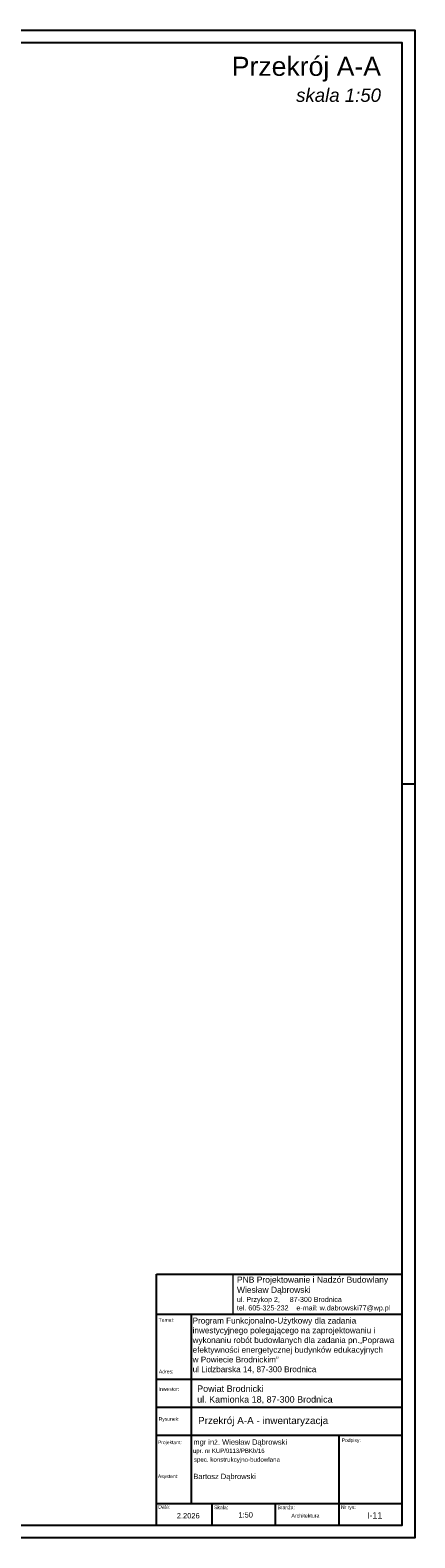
# Model space of a CAD drawing. Header units: millimetres. Extents: x 0 to 111311, y -48878 to -25280.
# Tile 11 of 161: x 68285 to 69043, y -44755 to -41785. Entities that reach past the tile are written whole.
import ezdxf

# ---------------------------------------------------------------- set-up
doc = ezdxf.new("R2010")
doc.units = ezdxf.units.MM
doc.layers.add('-TABELKA', color=2, linetype='Continuous')
doc.layers.add('e-cad_opisy', color=7, linetype='Continuous')
for name, color, linetype, lineweight in [('OPIS', 7, 'Continuous', 5), ('opisy', 235, 'Continuous', 0), ('wymiar', 1, 'Continuous', 9)]:
    doc.layers.add(name, color=color, linetype=linetype, lineweight=lineweight)
doc.styles.add('ARIAL', font='arial.ttf')
doc.styles.get("Standard").update_dxf_attribs({"font": 'arial.ttf'})
picture_1 = doc.add_image_def('image1.jpg', size_in_pixel=(163, 86))

# ---------------------------------------------------------------- blocks, each defined once
blk = doc.blocks.new('A1_poziom')
at = {"ltscale": 0.8}
for p, q in [((210, 589), (210, 594)), ((345.5, 589), (345.5, 594)), ((481, 589), (481, 594)), ((661, 589), (661, 594)), ((210, 0), (210, 5)), ((345.5, 0), (345.5, 5)), ((481, 0), (481, 5)), ((661, 0), (661, 5))]:
    blk.add_line(p, q, dxfattribs=at)
for points in [[(0, 0), (0, 297), (25, 297), (25, 594), (841, 594), (841, 0)], [(30, 5), (836, 5), (836, 589), (30, 589)]]:
    blk.add_lwpolyline(points, close=True)
blk.add_lwpolyline([(836, 297), (841, 297)])

msp = doc.modelspace()

# ---------------------------------------------------------------- linework, layer by layer
at = {"layer": '-TABELKA', "color": 7}
for p, q in [((68534.678, -44729.707), (68534.678, -44234.969)), ((68534.678, -44234.969), (69018.495, -44234.969)), ((68534.678, -44314.161), (69018.495, -44314.161)), ((68534.678, -44314.161), (69018.495, -44314.161)), ((68603.452, -44687.186), (68603.452, -44314.161)), ((68534.678, -44442.056), (69018.495, -44442.056)), ((68534.678, -44497.121), (69018.495, -44497.121)), ((68534.678, -44552.121), (69018.495, -44552.121)), ((68893.495, -44552.121), (68893.495, -44729.707)), ((68534.678, -44687.186), (69018.495, -44687.186)), ((68643.495, -44687.186), (68643.495, -44729.707)), ((68768.495, -44687.186), (68768.495, -44729.707)), ((68534.678, -44729.707), (69018.495, -44729.707))]:
    msp.add_line(p, q, dxfattribs=at)
at = {"layer": 'opisy', "color": 7}
msp.add_line((69018.495, -44234.969), (69018.495, -44729.707), dxfattribs=at)

# ---------------------------------------------------------------- block references
at = {"layer": 'e-cad_opisy', "ltscale": 4, "xscale": 5, "yscale": 5, "zscale": 5}
msp.add_blockref('A1_poziom', (64838.495, -44754.707), dxfattribs=at)

# ---------------------------------------------------------------- texts
at = {"layer": '-TABELKA', "color": 0, "style": 'ARIAL'}
msp.add_text('spec. konstrukcyjno-budowlana', height=8.70654, dxfattribs=at).set_placement((68608.012, -44604.876))
at = {"layer": '-TABELKA', "color": 7}
msp.add_text('Architektura', height=7.42035, dxfattribs=at).set_placement((68800.224, -44714.77))
at = {"layer": 'OPIS', "color": 0, "style": 'ARIAL'}
for s, height, p in [('upr. nr KUP/0113/PBKb/16', 8.45623, (68606.2, -44587.39)), ('mgr inż. Wiesław Dąbrowski', 10.57029, (68606.995, -44571.267)), ('Bartosz Dąbrowski', 10.57029, (68606.995, -44638.962))]:
    msp.add_text(s, height=height, dxfattribs=at).set_placement(p)
at = {"layer": 'OPIS', "insert": (68467.12, -41881.739), "char_height": 37.5, "width": 1019.30119, "attachment_point": 5}
msp.add_mtext('\\pxqr;Przekrój A-A\\P{\\fArial|b0|i1|c238|p34;\\H0.7x;skala 1:50}', dxfattribs=at)
at = {"layer": 'opisy', "color": 7}
for s, height, p in [('Temat:', 7.0469, (68538.777, -44329.011)), ('Adres:', 7.0469, (68539.227, -44430.651)), ('Inwestor:', 7.0469, (68538.777, -44465.146)), ('Rysunek:', 7.0469, (68538.777, -44524.023)), ('Projektant', 7.0469, (68537.165, -44570.135)), ('Podpisy:', 7.0469, (68899.304, -44565.938)), ('Data:', 7.0469, (68537.831, -44696.913)), ('Skala:', 7.0469, (68647.996, -44698.223)), ('Branża:', 7.0469, (68772.996, -44698.223)), ('Nr rys:', 7.0469, (68897.996, -44697.918)), ('2.2026', 10.5703, (68574.376, -44716.397))]:
    msp.add_text(s, height=height, dxfattribs=at).set_placement(p)
at = {"layer": 'opisy', "color": 7, "style": 'ARIAL'}
for s, height, p in [('Projektant:', 7.04686, (68537.165, -44570.135)), ('Asystent:', 7.0469, (68537.165, -44636.942))]:
    msp.add_text(s, height=height, dxfattribs=at).set_placement(p)
at = {"layer": 'opisy', "color": 7, "insert": (68692.882, -44240.068), "char_height": 12.68435, "width": 483.81715, "attachment_point": 1}
msp.add_mtext('{\\H0.946x;PNB Projektowanie i Nadzór Budowlany\\PWiesław Dąbrowski\\P\\H0.8334x;ul. Przykop 2,     87-300 Brodnica\\Ptel. 605-325-232    e-mail: w.dabrowski77@wp.pl}', dxfattribs=at)
at = {"layer": 'opisy', "color": 1, "attachment_point": 1}
for s, insert, char_height in [('{\\H0.958333x;\\C0;Program Funkcjonalno-Użytkowy dla zadania\\Pinwestycyjnego polegającego na zaprojektowaniu i\\Pwykonaniu robót budowlanych dla zadania pn.„Poprawa\\Pefektywności energetycznej budynków edukacyjnych\\Pw Powiecie Brodnickim” \\P\\A1;\\fArial|b0|i0|c0|p34;ul Lidzbarska 14, 87-300 Brodnica}', (68605.581, -44321.01), 12), ('{\\C0;Powiat Brodnicki\\Pul. Kamionka 18, 87-300 Brodnica}', (68614.503, -44454.479), 12.68435), ('{\\C0;Przekrój A-A - inwentaryzacja}', (68616.281, -44516.61), 14), ('{\\C0;1:50}', (68695.845, -44704.166), 10.5), ('{\\C0;I-11}', (68949.244, -44704.166), 12.5)]:
    msp.add_mtext(s, dxfattribs=dict(at, insert=insert, char_height=char_height))

# ---------------------------------------------------------------- pictures from other files: only their frames are drawn
at = {"layer": 'wymiar', "color": 7, "ltscale": 1.8}
image = msp.add_image(picture_1, insert=(68534.678, -44314.161), size_in_units=(150.097, 79.192), dxfattribs=at)
image.dxf.flags = 7

doc.saveas('drawing.dxf')
